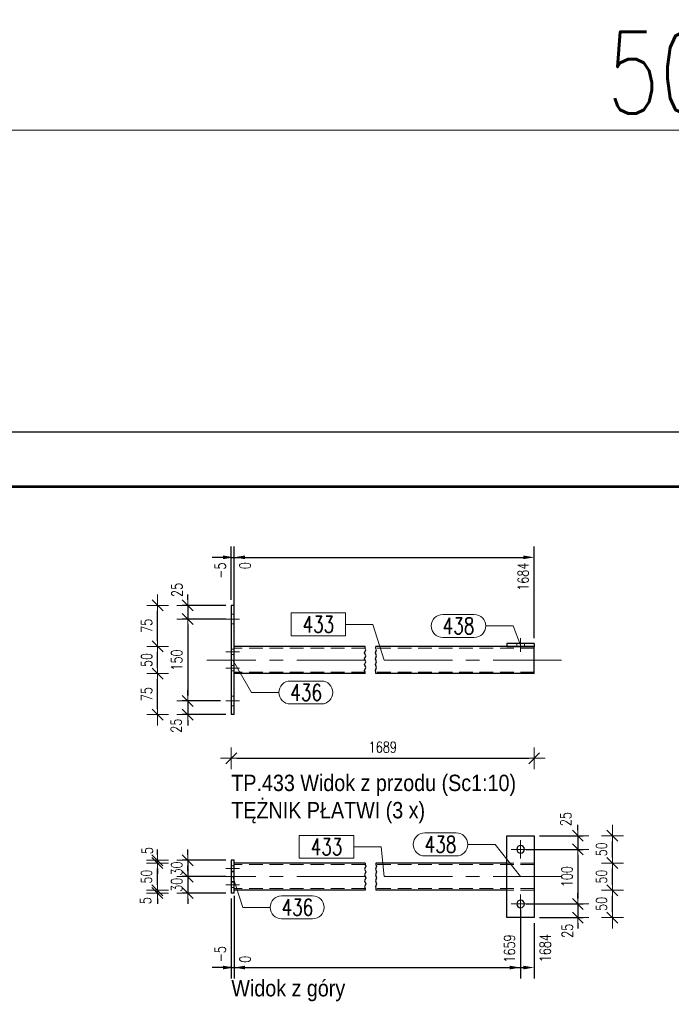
# Model space of a CAD drawing. Header units: millimetres. Extents: x -875 to -363, y 16471 to 16844.
# Tile 10 of 15: x -741 to -622, y 16663 to 16844. Entities that reach past the tile are written whole.
import ezdxf

# ---------------------------------------------------------------- set-up
doc = ezdxf.new("R2010")
doc.units = ezdxf.units.MM
doc.header["$LTSCALE"] = 10
doc.linetypes.add('HIDDEN', pattern=[0.375, 0.25, -0.125])
doc.linetypes.add('MITTE', pattern=[2, 1.25, -0.25, 0.25, -0.25])
doc.layers.get('Defpoints').update_dxf_attribs({"color": 1})
doc.layers.add('_FORMATKA', color=8, linetype='Continuous', plot=False)
for name, color, linetype, lineweight in [('_RAMKA', 7, 'Continuous', 35), ('PS_DIM', 4, 'Continuous', 13), ('PS_Hidden', 2, 'HIDDEN', 9), ('PS_Mid', 5, 'MITTE', 15), ('PS_Pos', 1, 'Continuous', 15), ('PS_Shape', 161, 'Continuous', 30), ('PS_SOLID', 7, 'Continuous', 30), ('PS_TEXT', 3, 'Continuous', 18)]:
    doc.layers.add(name, color=color, linetype=linetype, lineweight=lineweight)
doc.styles.add('gil', font='txt', dxfattribs={"width": 0.9})
doc.styles.add('simplex', font='simplex.shx', dxfattribs={"width": 0.75})
doc.dimstyles.new('1_10_GŁ_DS1-LS10', dxfattribs={"dimtxt": 2, "dimasz": 2, "dimexe": 2, "dimexo": 1, "dimgap": 1, "dimtad": 1, "dimjust": 4, "dimdec": 0, "dimlfac": 10, "dimtxsty": 'simplex', "dimblk1": 'NONE', "dimsah": 1, "dimcen": 2, "dimclrd": 256, "dimclre": 256, "dimclrt": 3, "dimadec": 1, "dimazin": 0, "dimtfac": 1, "dimtdec": 0, "dimtmove": 2, "dimatfit": 3, "dimfxl": 1, "dimarcsym": 0})
doc.dimstyles.new('1_10_PRZ', dxfattribs={"dimtxt": 2, "dimasz": 1, "dimexe": 2, "dimexo": 5, "dimgap": 1, "dimtad": 1, "dimdec": 0, "dimlfac": 10, "dimtxsty": 'simplex', "dimblk": 'dimznak', "dimcen": 2, "dimse1": 1, "dimse2": 1, "dimclrt": 3, "dimadec": 1, "dimazin": 0, "dimtfac": 1, "dimtdec": 0, "dimtix": 1, "dimtmove": 2, "dimatfit": 3, "dimldrblk": 'dim-grot', "dimfxl": 1, "dimarcsym": 0})
doc.dimstyles.new('1_10_PRZ_DS1-LS10', dxfattribs={"dimtxt": 2, "dimasz": 1, "dimexe": 2, "dimexo": 5, "dimgap": 1, "dimtad": 1, "dimdec": 0, "dimlfac": 10, "dimtxsty": 'simplex', "dimblk": 'dimznak', "dimcen": 2, "dimse1": 1, "dimse2": 1, "dimclrt": 3, "dimadec": 1, "dimazin": 0, "dimtfac": 1, "dimtdec": 0, "dimtix": 1, "dimtmove": 2, "dimatfit": 3, "dimldrblk": 'dim-grot', "dimfxl": 1, "dimarcsym": 0})
doc.dimstyles.new('1_10_SC', dxfattribs={"dimtxt": 2, "dimasz": 1, "dimexe": 1, "dimexo": 1, "dimgap": 1, "dimtad": 1, "dimdec": 0, "dimlfac": 10, "dimtxsty": 'simplex', "dimblk": 'dimznak', "dimcen": 2, "dimclrd": 256, "dimclre": 256, "dimclrt": 3, "dimadec": 1, "dimazin": 0, "dimtfac": 1, "dimtdec": 0, "dimtix": 1, "dimtmove": 2, "dimatfit": 3, "dimldrblk": 'dim-grot', "dimfxl": 1, "dimarcsym": 0})

# ---------------------------------------------------------------- blocks, each defined once
blk = doc.blocks.new('*D89')
at = {"layer": 'Defpoints', "color": 0, "transparency": 16777216}
for p in [(-702.01, 16745.33), (-702.51, 16736.52), (-702.01, 16724.02)]:
    blk.add_point(p, dxfattribs=at)
at = {"layer": 'PS_DIM', "lineweight": -2, "transparency": 16777216}
for p, q in [((-702.51, 16737.52), (-702.51, 16747.33)), ((-702.01, 16725.02), (-702.01, 16747.33)), ((-702.51, 16745.33), (-704.51, 16745.33)), ((-702.51, 16745.33), (-702.01, 16745.33)), ((-700.01, 16745.33), (-698.01, 16745.33))]:
    blk.add_line(p, q, dxfattribs=at)
at = {"layer": 'PS_DIM', "transparency": 16777216}
blk.add_solid([(-700.01, 16745.67), (-700.01, 16745), (-702.01, 16745.33)], dxfattribs=at)
at = {"layer": 'PS_DIM', "color": 3, "transparency": 16777216, "insert": (-704.53, 16742.89), "char_height": 2, "attachment_point": 5, "rotation": 90, "style": 'simplex'}
blk.add_mtext('-5', dxfattribs=at)
blk = doc.blocks.new('_None')
blk = doc.blocks.new('*D90')
at = {"layer": 'Defpoints', "color": 0, "transparency": 16777216}
for p in [(-702.01, 16745.33), (-702.01, 16736.52), (-702.01, 16724.02)]:
    blk.add_point(p, dxfattribs=at)
at = {"layer": 'PS_DIM', "lineweight": -2, "transparency": 16777216}
for p, q in [((-702.01, 16737.52), (-702.01, 16747.33)), ((-702.01, 16725.02), (-702.01, 16747.33)), ((-704.01, 16745.33), (-706.01, 16745.33)), ((-702.01, 16745.33), (-700.01, 16745.33))]:
    blk.add_line(p, q, dxfattribs=at)
at = {"layer": 'PS_DIM', "transparency": 16777216}
blk.add_solid([(-704.01, 16745.67), (-704.01, 16745), (-702.01, 16745.33)], dxfattribs=at)
at = {"layer": 'PS_DIM', "color": 3, "transparency": 16777216, "insert": (-699.99, 16743.81), "char_height": 2, "attachment_point": 5, "rotation": 90, "style": 'simplex'}
blk.add_mtext('0', dxfattribs=at)
blk = doc.blocks.new('*D91')
at = {"layer": 'Defpoints', "color": 0, "transparency": 16777216}
for p in [(-647.01, 16745.33), (-647.01, 16729.52), (-702.01, 16724.02)]:
    blk.add_point(p, dxfattribs=at)
at = {"layer": 'PS_DIM', "lineweight": -2, "transparency": 16777216}
for p, q in [((-702.01, 16725.02), (-702.01, 16747.33)), ((-647.01, 16730.52), (-647.01, 16747.33)), ((-702.01, 16745.33), (-649.01, 16745.33))]:
    blk.add_line(p, q, dxfattribs=at)
at = {"layer": 'PS_DIM', "transparency": 16777216}
blk.add_solid([(-649.01, 16745.67), (-649.01, 16745), (-647.01, 16745.33)], dxfattribs=at)
at = {"layer": 'PS_DIM', "color": 3, "transparency": 16777216, "insert": (-649.03, 16741.78), "char_height": 2, "attachment_point": 5, "rotation": 90, "style": 'simplex'}
blk.add_mtext('1684', dxfattribs=at)
blk = doc.blocks.new('dimznak')
at = {"color": 0}
for points in [[(0, 2), (0, -2)], [(-2, 0), (2, 0)]]:
    blk.add_lwpolyline(points, dxfattribs=at)
at = {"color": 2}
blk.add_lwpolyline([(1, 1), (-1, -1)], dxfattribs=at)
blk = doc.blocks.new('*D92')
at = {"layer": 'Defpoints', "color": 0, "transparency": 16777216}
for p in [(-702.51, 16736.52), (-710.51, 16734.02), (-702.51, 16734.02)]:
    blk.add_point(p, dxfattribs=at)
at = {"layer": 'PS_DIM', "lineweight": -2, "transparency": 16777216}
for p, q in [((-710.51, 16737.52), (-710.51, 16738.52)), ((-703.51, 16736.52), (-711.51, 16736.52)), ((-710.51, 16736.52), (-710.51, 16734.02)), ((-703.51, 16734.02), (-711.51, 16734.02)), ((-710.51, 16733.02), (-710.51, 16732.02))]:
    blk.add_line(p, q, dxfattribs=at)
for p, rotation in [((-710.51, 16736.52), 270), ((-710.51, 16734.02), 90)]:
    blk.add_blockref('dimznak', p, dxfattribs=dict(at, rotation=rotation))
at = {"layer": 'PS_DIM', "color": 3, "transparency": 16777216, "insert": (-712.47, 16739.36), "char_height": 2, "attachment_point": 5, "rotation": 90, "style": 'simplex'}
blk.add_mtext('25', dxfattribs=at)
blk = doc.blocks.new('dim-grot')
blk.add_hatch(color=256).paths.add_polyline_path([(0, 0), (-2, 0.5), (-2, -0.5)])
blk.add_lwpolyline([(0, 0), (-2, 0.5), (-2, -0.5), (0, 0)])
blk = doc.blocks.new('*D93')
at = {"layer": 'Defpoints', "color": 0, "transparency": 16777216}
for p in [(-702.51, 16734.02), (-710.51, 16719.02), (-703.51, 16719.02)]:
    blk.add_point(p, dxfattribs=at)
at = {"layer": 'PS_DIM', "lineweight": -2, "transparency": 16777216}
for p, q in [((-703.51, 16734.02), (-711.51, 16734.02)), ((-710.51, 16733.02), (-710.51, 16720.02)), ((-704.51, 16719.02), (-711.51, 16719.02))]:
    blk.add_line(p, q, dxfattribs=at)
for p, rotation in [((-710.51, 16734.02), 90), ((-710.51, 16719.02), 270)]:
    blk.add_blockref('dimznak', p, dxfattribs=dict(at, rotation=rotation))
at = {"layer": 'PS_DIM', "color": 3, "transparency": 16777216, "insert": (-712.51, 16726.52), "char_height": 2, "attachment_point": 5, "rotation": 90, "style": 'simplex'}
blk.add_mtext('150', dxfattribs=at)
blk = doc.blocks.new('*D94')
at = {"layer": 'Defpoints', "color": 0, "transparency": 16777216}
for p in [(-703.51, 16719.02), (-710.51, 16716.52), (-702.51, 16716.52)]:
    blk.add_point(p, dxfattribs=at)
at = {"layer": 'PS_DIM', "lineweight": -2, "transparency": 16777216}
for p, q in [((-710.51, 16720.02), (-710.51, 16721.02)), ((-704.51, 16719.02), (-711.51, 16719.02)), ((-710.51, 16719.02), (-710.51, 16716.52)), ((-703.51, 16716.52), (-711.51, 16716.52)), ((-710.51, 16715.52), (-710.51, 16714.52))]:
    blk.add_line(p, q, dxfattribs=at)
for p, rotation in [((-710.51, 16719.02), 270), ((-710.51, 16716.52), 90)]:
    blk.add_blockref('dimznak', p, dxfattribs=dict(at, rotation=rotation))
at = {"layer": 'PS_DIM', "color": 3, "transparency": 16777216, "insert": (-712.61, 16714.48), "char_height": 2, "attachment_point": 5, "rotation": 90, "style": 'simplex'}
blk.add_mtext('25', dxfattribs=at)
blk = doc.blocks.new('*D95')
at = {"layer": 'Defpoints', "color": 0, "transparency": 16777216}
for p in [(-716.02, 16724.02), (-702.01, 16724.02), (-702.01, 16716.52)]:
    blk.add_point(p, dxfattribs=at)
at = {"layer": 'PS_DIM', "color": 0, "lineweight": -2, "transparency": 16777216}
blk.add_line((-716.02, 16717.52), (-716.02, 16723.02), dxfattribs=at)
for p, rotation in [((-716.02, 16724.02), 90), ((-716.02, 16716.52), 270)]:
    blk.add_blockref('dimznak', p, dxfattribs=dict(at, rotation=rotation))
at = {"layer": 'PS_DIM', "color": 3, "transparency": 16777216, "insert": (-718.02, 16720.27), "char_height": 2, "attachment_point": 5, "rotation": 90, "style": 'simplex'}
blk.add_mtext('75', dxfattribs=at)
blk = doc.blocks.new('*D96')
at = {"layer": 'Defpoints', "color": 0, "transparency": 16777216}
for p in [(-716.02, 16729.02), (-702.01, 16729.02), (-702.01, 16724.02)]:
    blk.add_point(p, dxfattribs=at)
at = {"layer": 'PS_DIM', "color": 0, "lineweight": -2, "transparency": 16777216}
blk.add_line((-716.02, 16725.02), (-716.02, 16728.02), dxfattribs=at)
for p, rotation in [((-716.02, 16729.02), 90), ((-716.02, 16724.02), 270)]:
    blk.add_blockref('dimznak', p, dxfattribs=dict(at, rotation=rotation))
at = {"layer": 'PS_DIM', "color": 3, "transparency": 16777216, "insert": (-718.02, 16726.52), "char_height": 2, "attachment_point": 5, "rotation": 90, "style": 'simplex'}
blk.add_mtext('50', dxfattribs=at)
blk = doc.blocks.new('*D97')
at = {"layer": 'Defpoints', "color": 0, "transparency": 16777216}
for p in [(-716.02, 16736.52), (-702.01, 16736.52), (-702.01, 16729.02)]:
    blk.add_point(p, dxfattribs=at)
at = {"layer": 'PS_DIM', "color": 0, "lineweight": -2, "transparency": 16777216}
blk.add_line((-716.02, 16730.02), (-716.02, 16735.52), dxfattribs=at)
for p, rotation in [((-716.02, 16736.52), 90), ((-716.02, 16729.02), 270)]:
    blk.add_blockref('dimznak', p, dxfattribs=dict(at, rotation=rotation))
at = {"layer": 'PS_DIM', "color": 3, "transparency": 16777216, "insert": (-718.02, 16732.77), "char_height": 2, "attachment_point": 5, "rotation": 90, "style": 'simplex'}
blk.add_mtext('75', dxfattribs=at)
blk = doc.blocks.new('*D98')
at = {"layer": 'Defpoints', "color": 0, "transparency": 16777216}
for p in [(-702.51, 16683.83), (-702.01, 16684.33), (-702.01, 16670.18)]:
    blk.add_point(p, dxfattribs=at)
at = {"layer": 'PS_DIM', "lineweight": -2, "transparency": 16777216}
for p, q in [((-702.51, 16682.83), (-702.51, 16668.18)), ((-702.01, 16683.33), (-702.01, 16668.18)), ((-702.51, 16670.18), (-704.51, 16670.18)), ((-702.51, 16670.18), (-702.01, 16670.18)), ((-700.01, 16670.18), (-698.01, 16670.18))]:
    blk.add_line(p, q, dxfattribs=at)
at = {"layer": 'PS_DIM', "transparency": 16777216}
blk.add_solid([(-700.01, 16670.51), (-700.01, 16669.84), (-702.01, 16670.18)], dxfattribs=at)
at = {"layer": 'PS_DIM', "color": 3, "transparency": 16777216, "insert": (-704.53, 16672.63), "char_height": 2, "attachment_point": 5, "rotation": 90, "style": 'simplex'}
blk.add_mtext('-5', dxfattribs=at)
blk = doc.blocks.new('*D99')
at = {"layer": 'Defpoints', "color": 0, "transparency": 16777216}
for p in [(-702.01, 16684.33), (-702.01, 16683.83), (-702.01, 16670.18)]:
    blk.add_point(p, dxfattribs=at)
at = {"layer": 'PS_DIM', "lineweight": -2, "transparency": 16777216}
for p, q in [((-702.01, 16683.33), (-702.01, 16668.18)), ((-702.01, 16682.83), (-702.01, 16668.18)), ((-704.01, 16670.18), (-706.01, 16670.18)), ((-702.01, 16670.18), (-700.01, 16670.18))]:
    blk.add_line(p, q, dxfattribs=at)
at = {"layer": 'PS_DIM', "transparency": 16777216}
blk.add_solid([(-704.01, 16670.51), (-704.01, 16669.84), (-702.01, 16670.18)], dxfattribs=at)
at = {"layer": 'PS_DIM', "color": 3, "transparency": 16777216, "insert": (-699.99, 16671.7), "char_height": 2, "attachment_point": 5, "rotation": 90, "style": 'simplex'}
blk.add_mtext('0', dxfattribs=at)
blk = doc.blocks.new('*D100')
at = {"layer": 'Defpoints', "color": 0, "transparency": 16777216}
for p in [(-702.01, 16684.33), (-649.51, 16681.83), (-649.51, 16670.18)]:
    blk.add_point(p, dxfattribs=at)
at = {"layer": 'PS_DIM', "lineweight": -2, "transparency": 16777216}
for p, q in [((-702.01, 16683.33), (-702.01, 16668.18)), ((-649.51, 16680.83), (-649.51, 16668.18)), ((-702.01, 16670.18), (-651.51, 16670.18))]:
    blk.add_line(p, q, dxfattribs=at)
at = {"layer": 'PS_DIM', "transparency": 16777216}
blk.add_solid([(-651.51, 16670.51), (-651.51, 16669.84), (-649.51, 16670.18)], dxfattribs=at)
at = {"layer": 'PS_DIM', "color": 3, "transparency": 16777216, "insert": (-651.53, 16673.66), "char_height": 2, "attachment_point": 5, "rotation": 90, "style": 'simplex'}
blk.add_mtext('1659', dxfattribs=at)
blk = doc.blocks.new('*D101')
at = {"layer": 'Defpoints', "color": 0, "transparency": 16777216}
for p in [(-702.01, 16684.33), (-647.01, 16679.33), (-647.01, 16670.18)]:
    blk.add_point(p, dxfattribs=at)
at = {"layer": 'PS_DIM', "lineweight": -2, "transparency": 16777216}
for p, q in [((-702.01, 16683.33), (-702.01, 16668.18)), ((-647.01, 16678.33), (-647.01, 16668.18)), ((-702.01, 16670.18), (-649.01, 16670.18))]:
    blk.add_line(p, q, dxfattribs=at)
at = {"layer": 'PS_DIM', "transparency": 16777216}
blk.add_solid([(-649.01, 16670.51), (-649.01, 16669.84), (-647.01, 16670.18)], dxfattribs=at)
at = {"layer": 'PS_DIM', "color": 3, "transparency": 16777216, "insert": (-644.99, 16673.73), "char_height": 2, "attachment_point": 5, "rotation": 90, "style": 'simplex'}
blk.add_mtext('1684', dxfattribs=at)
blk = doc.blocks.new('*D102')
at = {"layer": 'Defpoints', "color": 0, "transparency": 16777216}
for p in [(-702.51, 16689.83), (-710.51, 16686.83), (-702.51, 16686.83, -2.5)]:
    blk.add_point(p, dxfattribs=at)
at = {"layer": 'PS_DIM', "lineweight": -2, "transparency": 16777216}
for p, q in [((-710.51, 16690.83), (-710.51, 16691.83)), ((-703.51, 16689.83), (-711.51, 16689.83)), ((-710.51, 16689.83), (-710.51, 16686.83)), ((-703.51, 16686.83), (-711.51, 16686.83)), ((-710.51, 16685.83), (-710.51, 16684.83))]:
    blk.add_line(p, q, dxfattribs=at)
for p, rotation in [((-710.51, 16689.83), 270), ((-710.51, 16686.83), 90)]:
    blk.add_blockref('dimznak', p, dxfattribs=dict(at, rotation=rotation))
at = {"layer": 'PS_DIM', "color": 3, "transparency": 16777216, "insert": (-712.51, 16688.33), "char_height": 2, "attachment_point": 5, "rotation": 90, "style": 'simplex'}
blk.add_mtext('30', dxfattribs=at)
blk = doc.blocks.new('*D103')
at = {"layer": 'Defpoints', "color": 0, "transparency": 16777216}
for p in [(-702.51, 16686.83, -2.5), (-710.51, 16683.83), (-702.51, 16683.83)]:
    blk.add_point(p, dxfattribs=at)
at = {"layer": 'PS_DIM', "lineweight": -2, "transparency": 16777216}
for p, q in [((-710.51, 16687.83), (-710.51, 16688.83)), ((-703.51, 16686.83), (-711.51, 16686.83)), ((-710.51, 16686.83), (-710.51, 16683.83)), ((-703.51, 16683.83), (-711.51, 16683.83)), ((-710.51, 16682.83), (-710.51, 16681.83))]:
    blk.add_line(p, q, dxfattribs=at)
for p, rotation in [((-710.51, 16686.83), 270), ((-710.51, 16683.83), 90)]:
    blk.add_blockref('dimznak', p, dxfattribs=dict(at, rotation=rotation))
at = {"layer": 'PS_DIM', "color": 3, "transparency": 16777216, "insert": (-712.51, 16685.33), "char_height": 2, "attachment_point": 5, "rotation": 90, "style": 'simplex'}
blk.add_mtext('30', dxfattribs=at)
blk = doc.blocks.new('*D104')
at = {"layer": 'Defpoints', "color": 0, "transparency": 16777216}
for p in [(-716.05, 16684.33), (-702.01, 16684.33), (-702.01, 16683.83)]:
    blk.add_point(p, dxfattribs=at)
at = {"layer": 'PS_DIM', "color": 0, "lineweight": -2, "transparency": 16777216}
for p, q in [((-716.05, 16685.33), (-716.05, 16686.33)), ((-716.05, 16683.83), (-716.05, 16684.33)), ((-716.05, 16682.83), (-716.05, 16681.83))]:
    blk.add_line(p, q, dxfattribs=at)
for p, rotation in [((-716.05, 16684.33), 270), ((-716.05, 16683.83), 90)]:
    blk.add_blockref('dimznak', p, dxfattribs=dict(at, rotation=rotation))
at = {"layer": 'PS_DIM', "color": 3, "transparency": 16777216, "insert": (-718.22, 16682.42), "char_height": 2, "attachment_point": 5, "rotation": 90, "style": 'simplex'}
blk.add_mtext('5', dxfattribs=at)
blk = doc.blocks.new('*D105')
at = {"layer": 'Defpoints', "color": 0, "transparency": 16777216}
for p in [(-716.05, 16689.33), (-702.01, 16689.33), (-702.01, 16684.33)]:
    blk.add_point(p, dxfattribs=at)
at = {"layer": 'PS_DIM', "color": 0, "lineweight": -2, "transparency": 16777216}
blk.add_line((-716.05, 16685.33), (-716.05, 16688.33), dxfattribs=at)
for p, rotation in [((-716.05, 16689.33), 90), ((-716.05, 16684.33), 270)]:
    blk.add_blockref('dimznak', p, dxfattribs=dict(at, rotation=rotation))
at = {"layer": 'PS_DIM', "color": 3, "transparency": 16777216, "insert": (-718.05, 16686.83), "char_height": 2, "attachment_point": 5, "rotation": 90, "style": 'simplex'}
blk.add_mtext('50', dxfattribs=at)
blk = doc.blocks.new('*D106')
at = {"layer": 'Defpoints', "color": 0, "transparency": 16777216}
for p in [(-716.05, 16689.83), (-702.51, 16689.83), (-702.01, 16689.33)]:
    blk.add_point(p, dxfattribs=at)
at = {"layer": 'PS_DIM', "color": 0, "lineweight": -2, "transparency": 16777216}
for p, q in [((-716.05, 16690.83), (-716.05, 16691.83)), ((-716.05, 16689.33), (-716.05, 16689.83)), ((-716.05, 16688.33), (-716.05, 16687.33))]:
    blk.add_line(p, q, dxfattribs=at)
for p, rotation in [((-716.05, 16689.83), 270), ((-716.05, 16689.33), 90)]:
    blk.add_blockref('dimznak', p, dxfattribs=dict(at, rotation=rotation))
at = {"layer": 'PS_DIM', "color": 3, "transparency": 16777216, "insert": (-717.92, 16691.58), "char_height": 2, "attachment_point": 5, "rotation": 90, "style": 'simplex'}
blk.add_mtext('5', dxfattribs=at)
blk = doc.blocks.new('*D107')
at = {"layer": 'Defpoints', "color": 0, "transparency": 16777216}
for p in [(-647.01, 16694.33), (-649.51, 16691.83), (-639.01, 16691.83)]:
    blk.add_point(p, dxfattribs=at)
at = {"layer": 'PS_DIM', "lineweight": -2, "transparency": 16777216}
for p, q in [((-639.01, 16695.33), (-639.01, 16696.33)), ((-646.01, 16694.33), (-638.01, 16694.33)), ((-639.01, 16694.33), (-639.01, 16691.83)), ((-648.51, 16691.83), (-638.01, 16691.83)), ((-639.01, 16690.83), (-639.01, 16689.83))]:
    blk.add_line(p, q, dxfattribs=at)
for p, rotation in [((-639.01, 16694.33), 270), ((-639.01, 16691.83), 90)]:
    blk.add_blockref('dimznak', p, dxfattribs=dict(at, rotation=rotation))
at = {"layer": 'PS_DIM', "color": 3, "transparency": 16777216, "insert": (-641.22, 16697.36), "char_height": 2, "attachment_point": 5, "rotation": 90, "style": 'simplex'}
blk.add_mtext('25', dxfattribs=at)
blk = doc.blocks.new('*D108')
at = {"layer": 'Defpoints', "color": 0, "transparency": 16777216}
for p in [(-649.51, 16691.83), (-649.51, 16681.83), (-639.01, 16681.83)]:
    blk.add_point(p, dxfattribs=at)
at = {"layer": 'PS_DIM', "lineweight": -2, "transparency": 16777216}
for p, q in [((-648.51, 16691.83), (-638.01, 16691.83)), ((-639.01, 16690.83), (-639.01, 16682.83)), ((-648.51, 16681.83), (-638.01, 16681.83))]:
    blk.add_line(p, q, dxfattribs=at)
for p, rotation in [((-639.01, 16691.83), 90), ((-639.01, 16681.83), 270)]:
    blk.add_blockref('dimznak', p, dxfattribs=dict(at, rotation=rotation))
at = {"layer": 'PS_DIM', "color": 3, "transparency": 16777216, "insert": (-641.01, 16686.83), "char_height": 2, "attachment_point": 5, "rotation": 90, "style": 'simplex'}
blk.add_mtext('100', dxfattribs=at)
blk = doc.blocks.new('*D109')
at = {"layer": 'Defpoints', "color": 0, "transparency": 16777216}
for p in [(-649.51, 16681.83), (-647.01, 16679.33), (-639.01, 16679.33)]:
    blk.add_point(p, dxfattribs=at)
at = {"layer": 'PS_DIM', "lineweight": -2, "transparency": 16777216}
for p, q in [((-639.01, 16682.83), (-639.01, 16683.83)), ((-648.51, 16681.83), (-638.01, 16681.83)), ((-639.01, 16681.83), (-639.01, 16679.33)), ((-646.01, 16679.33), (-638.01, 16679.33)), ((-639.01, 16678.33), (-639.01, 16677.33))]:
    blk.add_line(p, q, dxfattribs=at)
for p, rotation in [((-639.01, 16681.83), 270), ((-639.01, 16679.33), 90)]:
    blk.add_blockref('dimznak', p, dxfattribs=dict(at, rotation=rotation))
at = {"layer": 'PS_DIM', "color": 3, "transparency": 16777216, "insert": (-640.93, 16676.91), "char_height": 2, "attachment_point": 5, "rotation": 90, "style": 'simplex'}
blk.add_mtext('25', dxfattribs=at)
blk = doc.blocks.new('*D110')
at = {"layer": 'Defpoints', "color": 0, "transparency": 16777216}
for p in [(-652.01, 16684.33), (-632.67, 16684.33), (-652.01, 16679.33)]:
    blk.add_point(p, dxfattribs=at)
at = {"layer": 'PS_DIM', "color": 0, "lineweight": -2, "transparency": 16777216}
blk.add_line((-632.67, 16680.33), (-632.67, 16683.33), dxfattribs=at)
for p, rotation in [((-632.67, 16684.33), 90), ((-632.67, 16679.33), 270)]:
    blk.add_blockref('dimznak', p, dxfattribs=dict(at, rotation=rotation))
at = {"layer": 'PS_DIM', "color": 3, "transparency": 16777216, "insert": (-634.67, 16681.83), "char_height": 2, "attachment_point": 5, "rotation": 90, "style": 'simplex'}
blk.add_mtext('50', dxfattribs=at)
blk = doc.blocks.new('*D111')
at = {"layer": 'Defpoints', "color": 0, "transparency": 16777216}
for p in [(-652.01, 16689.33), (-632.67, 16689.33), (-652.01, 16684.33)]:
    blk.add_point(p, dxfattribs=at)
at = {"layer": 'PS_DIM', "color": 0, "lineweight": -2, "transparency": 16777216}
blk.add_line((-632.67, 16685.33), (-632.67, 16688.33), dxfattribs=at)
for p, rotation in [((-632.67, 16689.33), 90), ((-632.67, 16684.33), 270)]:
    blk.add_blockref('dimznak', p, dxfattribs=dict(at, rotation=rotation))
at = {"layer": 'PS_DIM', "color": 3, "transparency": 16777216, "insert": (-634.67, 16686.83), "char_height": 2, "attachment_point": 5, "rotation": 90, "style": 'simplex'}
blk.add_mtext('50', dxfattribs=at)
blk = doc.blocks.new('*D112')
at = {"layer": 'Defpoints', "color": 0, "transparency": 16777216}
for p in [(-647.01, 16694.33), (-632.67, 16694.33), (-652.01, 16689.33)]:
    blk.add_point(p, dxfattribs=at)
at = {"layer": 'PS_DIM', "color": 0, "lineweight": -2, "transparency": 16777216}
blk.add_line((-632.67, 16690.33), (-632.67, 16693.33), dxfattribs=at)
for p, rotation in [((-632.67, 16694.33), 90), ((-632.67, 16689.33), 270)]:
    blk.add_blockref('dimznak', p, dxfattribs=dict(at, rotation=rotation))
at = {"layer": 'PS_DIM', "color": 3, "transparency": 16777216, "insert": (-634.67, 16691.83), "char_height": 2, "attachment_point": 5, "rotation": 90, "style": 'simplex'}
blk.add_mtext('50', dxfattribs=at)
blk = doc.blocks.new('*D178')
at = {"layer": 'Defpoints', "color": 0, "transparency": 16777216}
for p in [(-647.01, 16724.02), (-702.51, 16716.52), (-647.01, 16708.52)]:
    blk.add_point(p, dxfattribs=at)
at = {"layer": 'PS_DIM', "color": 0, "lineweight": -2, "transparency": 16777216}
blk.add_line((-701.51, 16708.52), (-648.01, 16708.52), dxfattribs=at)
at = {"layer": 'PS_DIM', "color": 0, "lineweight": -2, "transparency": 16777216, "rotation": 180}
blk.add_blockref('dimznak', (-702.51, 16708.52), dxfattribs=at)
at = {"layer": 'PS_DIM', "color": 0, "lineweight": -2, "transparency": 16777216}
blk.add_blockref('dimznak', (-647.01, 16708.52), dxfattribs=at)
at = {"layer": 'PS_DIM', "color": 3, "transparency": 16777216, "insert": (-674.76, 16710.56), "char_height": 2, "attachment_point": 5, "style": 'simplex'}
blk.add_mtext('1689', dxfattribs=at)
blk = doc.blocks.new('*D183')
at = {"color": 252, "lineweight": -2, "transparency": 16777216}
blk.add_line((-497, 352.33), (-3, 352.33), dxfattribs=at)
at = {"layer": 'Defpoints', "color": 0, "transparency": 16777216}
for p in [(0, 352.33), (-500, 297), (0, 297)]:
    blk.add_point(p, dxfattribs=at)
at = {"color": 252, "lineweight": -2, "transparency": 16777216, "xscale": 3, "yscale": 3, "zscale": 3, "rotation": 180}
blk.add_blockref('dimznak', (-500, 352.33), dxfattribs=at)
at = {"color": 252, "lineweight": -2, "transparency": 16777216, "xscale": 3, "yscale": 3, "zscale": 3}
blk.add_blockref('dimznak', (0, 352.33), dxfattribs=at)
at = {"color": 252, "transparency": 16777216, "insert": (-250, 362.83), "char_height": 15, "attachment_point": 5, "style": 'simplex'}
blk.add_mtext('500', dxfattribs=at)
blk = doc.blocks.new('*X235')
at = {"color": 1}
for p, q in [((-678.12, 16727.84), (-677.89, 16728.38)), ((-678.01, 16728.65), (-678.01, 16729.02)), ((-677.89, 16728.38), (-678.01, 16728.65)), ((-676.12, 16727.84), (-675.89, 16728.38)), ((-676.01, 16728.65), (-676.01, 16729.02)), ((-675.89, 16728.38), (-676.01, 16728.65)), ((-677.89, 16727.3), (-678.12, 16727.84)), ((-678.12, 16726.76), (-677.89, 16727.3)), ((-677.89, 16726.21), (-678.12, 16726.76)), ((-678.12, 16725.67), (-677.89, 16726.21)), ((-675.89, 16727.3), (-676.12, 16727.84)), ((-676.12, 16726.76), (-675.89, 16727.3)), ((-675.89, 16726.21), (-676.12, 16726.76)), ((-676.12, 16725.67), (-675.89, 16726.21)), ((-677.89, 16725.13), (-678.12, 16725.67)), ((-678.12, 16724.59), (-677.89, 16725.13)), ((-678.01, 16724.32), (-678.12, 16724.59)), ((-675.89, 16725.13), (-676.12, 16725.67)), ((-676.12, 16724.59), (-675.89, 16725.13)), ((-676.01, 16724.32), (-676.12, 16724.59)), ((-678.01, 16724.02), (-678.01, 16724.32)), ((-676.01, 16724.02), (-676.01, 16724.32))]:
    blk.add_line(p, q, dxfattribs=at)
at = {"layer": 'PS_Hidden', "color": 2, "linetype": 'HIDDEN'}
for p, q in [((-702.51, 16734.92), (-702.01, 16734.92)), ((-702.51, 16733.12), (-702.01, 16733.12)), ((-702.01, 16728.52), (-702.51, 16728.52)), ((-678.01, 16728.72), (-702.01, 16728.72)), ((-647.01, 16728.72), (-676.01, 16728.72)), ((-650.21, 16729.02), (-650.21, 16729.52)), ((-648.81, 16729.02), (-648.81, 16729.52)), ((-702.01, 16727.52), (-702.51, 16727.52)), ((-702.01, 16725.52), (-702.51, 16725.52)), ((-702.01, 16724.52), (-702.51, 16724.52)), ((-678.01, 16724.32), (-702.01, 16724.32)), ((-647.01, 16724.32), (-676.01, 16724.32)), ((-702.51, 16719.92), (-702.01, 16719.92)), ((-702.51, 16718.12), (-702.01, 16718.12))]:
    blk.add_line(p, q, dxfattribs=at)
at = {"layer": 'PS_Mid', "color": 5, "linetype": 'MITTE'}
for p, q in [((-701.01, 16734.02), (-703.51, 16734.02)), ((-649.51, 16730.52), (-649.51, 16728.02)), ((-649.51, 16730.52), (-649.51, 16728.02)), ((-703.51, 16728.02), (-701.01, 16728.02)), ((-678.01, 16726.52), (-707.01, 16726.52)), ((-642.01, 16726.52), (-676.01, 16726.52)), ((-703.51, 16725.02), (-701.01, 16725.02)), ((-701.01, 16719.02), (-703.51, 16719.02))]:
    blk.add_line(p, q, dxfattribs=at)
at = {"layer": 'PS_SOLID', "color": 7, "linetype": 'Continuous'}
for p, q in [((-702.51, 16736.52), (-702.51, 16716.52)), ((-702.01, 16736.52), (-702.51, 16736.52)), ((-702.01, 16716.52), (-702.01, 16736.52)), ((-678.01, 16729.02), (-702.01, 16729.02)), ((-647.01, 16729.02), (-676.01, 16729.02)), ((-647.01, 16729.52), (-652.01, 16729.52)), ((-652.01, 16729.52), (-652.01, 16729.02)), ((-652.01, 16729.02), (-647.01, 16729.02)), ((-647.01, 16729.52), (-647.01, 16729.02)), ((-647.01, 16724.02), (-647.01, 16729.02)), ((-678.01, 16724.02), (-702.01, 16724.02)), ((-647.01, 16724.02), (-676.01, 16724.02)), ((-702.01, 16716.52), (-702.51, 16716.52))]:
    blk.add_line(p, q, dxfattribs=at)
blk = doc.blocks.new('*X236')
at = {"color": 1}
for p, q in [((-681.56, 16735.15), (-691.54, 16735.15)), ((-691.54, 16735.15), (-691.54, 16730.95)), ((-681.56, 16730.95), (-681.56, 16735.15)), ((-681.56, 16733.05), (-676.56, 16733.05)), ((-674.51, 16726.52), (-676.56, 16733.05)), ((-691.54, 16730.95), (-681.56, 16730.95))]:
    blk.add_line(p, q, dxfattribs=at)
at = {"color": 30, "style": 'simplex', "width": 0.75}
blk.add_text('433', height=3, dxfattribs=at).set_placement((-689.44, 16731.55))
blk = doc.blocks.new('*X237')
at = {"color": 1}
for p, q in [((-702.26, 16726.52), (-698.79, 16720.57)), ((-691.69, 16722.67), (-686.01, 16722.67)), ((-698.79, 16720.57), (-693.79, 16720.57)), ((-691.69, 16718.47), (-686.01, 16718.47))]:
    blk.add_line(p, q, dxfattribs=at)
for centre, start, end in [((-691.69, 16720.57), 90, 270), ((-686.01, 16720.57), 270, 90)]:
    blk.add_arc(centre, 2.1, start, end, dxfattribs=at)
at = {"color": 30, "style": 'simplex', "width": 0.75}
blk.add_text('436', height=3, dxfattribs=at).set_placement((-691.69, 16719.07))
blk = doc.blocks.new('*X238')
at = {"color": 1}
for p, q in [((-663.77, 16734.87), (-657.99, 16734.87)), ((-655.89, 16732.77), (-650.89, 16732.77)), ((-649.51, 16729.27), (-650.89, 16732.77)), ((-663.77, 16730.67), (-657.99, 16730.67))]:
    blk.add_line(p, q, dxfattribs=at)
for centre, start, end in [((-663.77, 16732.77), 90, 270), ((-657.99, 16732.77), 270, 90)]:
    blk.add_arc(centre, 2.1, start, end, dxfattribs=at)
at = {"color": 30, "style": 'simplex', "width": 0.75}
blk.add_text('438', height=3, dxfattribs=at).set_placement((-663.77, 16731.27))
blk = doc.blocks.new('*X239')
at = {"color": 3, "style": 'gil', "width": 0.9}
for s, p in [('TP.433 Widok z przodu (Sc1:10)', (-702.51, 16702.51)), ('TĘŻNIK PŁATWI (3 x)', (-702.51, 16697.51))]:
    blk.add_text(s, height=3, dxfattribs=at).set_placement(p)
blk = doc.blocks.new('*X242')
at = {"color": 1}
for p, q in [((-677.89, 16688.77), (-678.12, 16688.23)), ((-678.01, 16689.33), (-678.01, 16689.04)), ((-678.01, 16689.04), (-677.89, 16688.77)), ((-675.89, 16688.77), (-676.12, 16688.23)), ((-676.01, 16689.33), (-676.01, 16689.04)), ((-676.01, 16689.04), (-675.89, 16688.77)), ((-678.12, 16688.23), (-677.89, 16687.69)), ((-677.89, 16687.69), (-678.12, 16687.14)), ((-678.12, 16687.14), (-677.89, 16686.6)), ((-677.89, 16686.6), (-678.12, 16686.06)), ((-676.12, 16688.23), (-675.89, 16687.69)), ((-675.89, 16687.69), (-676.12, 16687.14)), ((-676.12, 16687.14), (-675.89, 16686.6)), ((-675.89, 16686.6), (-676.12, 16686.06)), ((-678.12, 16686.06), (-677.89, 16685.52)), ((-677.89, 16685.52), (-678.12, 16684.98)), ((-678.12, 16684.98), (-678.01, 16684.71)), ((-678.01, 16684.71), (-678.01, 16684.33)), ((-676.12, 16686.06), (-675.89, 16685.52)), ((-675.89, 16685.52), (-676.12, 16684.98)), ((-676.12, 16684.98), (-676.01, 16684.71)), ((-676.01, 16684.71), (-676.01, 16684.33))]:
    blk.add_line(p, q, dxfattribs=at)
at = {"layer": 'PS_Hidden', "color": 2, "linetype": 'HIDDEN'}
for p, q in [((-702.01, 16688.83), (-702.51, 16688.83)), ((-678.01, 16689.03), (-702.01, 16689.03)), ((-647.01, 16689.03), (-676.01, 16689.03)), ((-647.01, 16689.33), (-652.01, 16689.33)), ((-647.01, 16684.33), (-647.01, 16689.33)), ((-702.01, 16687.83), (-702.51, 16687.83)), ((-702.51, 16687.73), (-702.01, 16687.73)), ((-702.51, 16685.93), (-702.01, 16685.93)), ((-702.01, 16685.83), (-702.51, 16685.83)), ((-702.01, 16684.83), (-702.51, 16684.83)), ((-678.01, 16684.63), (-702.01, 16684.63)), ((-647.01, 16684.63), (-676.01, 16684.63)), ((-647.01, 16684.33), (-652.01, 16684.33))]:
    blk.add_line(p, q, dxfattribs=at)
at = {"layer": 'PS_Mid', "color": 5, "linetype": 'MITTE'}
for p, q in [((-649.51, 16693.53), (-649.51, 16690.13)), ((-647.81, 16691.83), (-651.21, 16691.83)), ((-703.51, 16688.33), (-701.01, 16688.33)), ((-678.01, 16686.83), (-707.01, 16686.83)), ((-701.01, 16686.83), (-703.51, 16686.83)), ((-701.01, 16686.83), (-703.51, 16686.83)), ((-642.01, 16686.83), (-676.01, 16686.83)), ((-703.51, 16685.33), (-701.01, 16685.33)), ((-649.51, 16683.53), (-649.51, 16680.13)), ((-647.81, 16681.83), (-651.21, 16681.83))]:
    blk.add_line(p, q, dxfattribs=at)
at = {"layer": 'PS_SOLID', "color": 7, "linetype": 'Continuous'}
for p, q in [((-652.01, 16679.33), (-652.01, 16694.33)), ((-652.01, 16694.33), (-647.01, 16694.33)), ((-647.01, 16694.33), (-647.01, 16679.33)), ((-702.51, 16689.83), (-702.51, 16683.83)), ((-702.01, 16689.83), (-702.51, 16689.83)), ((-702.01, 16683.83), (-702.01, 16689.83)), ((-678.01, 16689.33), (-702.01, 16689.33)), ((-652.01, 16689.33), (-676.01, 16689.33)), ((-702.01, 16683.83), (-702.51, 16683.83)), ((-678.01, 16684.33), (-702.01, 16684.33)), ((-652.01, 16684.33), (-676.01, 16684.33)), ((-647.01, 16679.33), (-652.01, 16679.33))]:
    blk.add_line(p, q, dxfattribs=at)
at = {"layer": 'PS_SOLID', "color": 7, "extrusion": (0, 0, -1)}
for centre in [(649.51, 16691.83), (649.51, 16681.83)]:
    blk.add_circle(centre, 0.7, dxfattribs=at)
blk = doc.blocks.new('*X243')
at = {"color": 1}
for p, q in [((-680.06, 16694.39), (-690.05, 16694.39)), ((-690.05, 16694.39), (-690.05, 16690.19)), ((-680.06, 16690.19), (-680.06, 16694.39)), ((-680.06, 16692.29), (-675.06, 16692.29)), ((-674.51, 16686.83), (-675.06, 16692.29)), ((-690.05, 16690.19), (-680.06, 16690.19))]:
    blk.add_line(p, q, dxfattribs=at)
at = {"color": 30, "style": 'simplex', "width": 0.75}
blk.add_text('433', height=3, dxfattribs=at).set_placement((-687.95, 16690.79))
blk = doc.blocks.new('*X244')
at = {"color": 1}
for p, q in [((-702.26, 16686.83), (-700.39, 16681.2)), ((-693.29, 16683.3), (-687.61, 16683.3)), ((-700.39, 16681.2), (-695.39, 16681.2)), ((-693.29, 16679.1), (-687.61, 16679.1))]:
    blk.add_line(p, q, dxfattribs=at)
for centre, start, end in [((-693.29, 16681.2), 90, 270), ((-687.61, 16681.2), 270, 90)]:
    blk.add_arc(centre, 2.1, start, end, dxfattribs=at)
at = {"color": 30, "style": 'simplex', "width": 0.75}
blk.add_text('436', height=3, dxfattribs=at).set_placement((-693.29, 16679.7))
blk = doc.blocks.new('*X245')
at = {"color": 1}
for p, q in [((-667.07, 16694.83), (-661.29, 16694.83)), ((-659.19, 16692.73), (-654.19, 16692.73)), ((-649.51, 16686.83), (-654.19, 16692.73)), ((-667.07, 16690.63), (-661.29, 16690.63))]:
    blk.add_line(p, q, dxfattribs=at)
for centre, start, end in [((-667.07, 16692.73), 90, 270), ((-661.29, 16692.73), 270, 90)]:
    blk.add_arc(centre, 2.1, start, end, dxfattribs=at)
at = {"color": 30, "style": 'simplex', "width": 0.75}
blk.add_text('438', height=3, dxfattribs=at).set_placement((-667.07, 16691.23))
blk = doc.blocks.new('*X246')
at = {"color": 3, "style": 'gil', "width": 0.9}
blk.add_text('Widok z góry', height=3, dxfattribs=at).set_placement((-702.51, 16664.89))
blk = doc.blocks.new('*U181')
at = {"layer": '_FORMATKA', "lineweight": -3}
blk.add_lwpolyline([(-500, 0), (0, 0), (0, 297), (-500, 297)], close=True, dxfattribs=at)
at = {"layer": '_RAMKA', "lineweight": -3, "const_width": 0.5}
blk.add_lwpolyline([(-470, 10), (-10, 10), (-10, 287), (-470, 287)], close=True, dxfattribs=at)
dim = blk.add_linear_dim(base=(0, 352.33), p1=(-500, 297), p2=(0, 297), dimstyle='1_10_PRZ', override={"dimscale": 3, "dimtxt": 5, "dimlfac": 1, "dimclrd": 252, "dimclrt": 252})
dim.commit()
dim.dimension.update_dxf_attribs({"geometry": '*D183', "text_midpoint": (-250, 362.83)})

msp = doc.modelspace()

# ---------------------------------------------------------------- block references
at = {"layer": 'PS_DIM'}
msp.add_blockref('*U181', (-369.19, 16471.29), dxfattribs=at)
at = {"layer": 'PS_Pos'}
for name in ['*X236', '*X238', '*X237', '*X243', '*X245', '*X244']:
    msp.add_blockref(name, (0, 0), dxfattribs=at)
at = {"layer": 'PS_Shape', "color": 227}
for name in ['*X235', '*X242']:
    msp.add_blockref(name, (0, 0), dxfattribs=at)
at = {"layer": 'PS_TEXT'}
for name in ['*X239', '*X246']:
    msp.add_blockref(name, (0, 0), dxfattribs=at)

# ---------------------------------------------------------------- dimensions: what is measured, and where the dimension line sits
at = {"layer": 'PS_DIM'}
for base, p1, p2, text, picture, middle in [((-702.01, 16745.33), (-702.01, 16736.52), (-702.01, 16724.02), '0', '*D90', (-699.99, 16743.81)), ((-702.01, 16745.33), (-702.51, 16736.52), (-702.01, 16724.02), '-5', '*D89', (-704.53, 16742.89)), ((-647.01, 16745.33), (-702.01, 16724.02), (-647.01, 16729.52), '1684', '*D91', (-649.03, 16741.78)), ((-702.01, 16670.18), (-702.01, 16683.83), (-702.01, 16684.33), '0', '*D99', (-699.99, 16671.7)), ((-702.01, 16670.18), (-702.51, 16683.83), (-702.01, 16684.33), '-5', '*D98', (-704.53, 16672.63)), ((-649.51, 16670.18), (-702.01, 16684.33), (-649.51, 16681.83), '1659', '*D100', (-651.53, 16673.66)), ((-647.01, 16670.18), (-702.01, 16684.33), (-647.01, 16679.33), '1684', '*D101', (-644.99, 16673.73))]:
    dim = msp.add_linear_dim(base=base, p1=p1, p2=p2, text=text, dimstyle='1_10_GŁ_DS1-LS10', dxfattribs=at)
    dim.commit()
    dim.dimension.update_dxf_attribs({"geometry": picture, "text_midpoint": middle, "dimtype": 128, "text_rotation": 90})
for base, p1, p2, dimstyle, picture, middle in [((-710.51, 16734.02), (-702.51, 16736.52), (-702.51, 16734.02), '1_10_SC', '*D92', (-712.47, 16739.36)), ((-710.51, 16716.52), (-703.51, 16719.02), (-702.51, 16716.52), '1_10_SC', '*D94', (-712.61, 16714.48)), ((-639.01, 16691.83), (-647.01, 16694.33), (-649.51, 16691.83), '1_10_SC', '*D107', (-641.22, 16697.36)), ((-716.05, 16689.83), (-702.01, 16689.33), (-702.51, 16689.83), '1_10_PRZ', '*D106', (-717.92, 16691.58)), ((-716.05, 16684.33), (-702.01, 16683.83), (-702.01, 16684.33), '1_10_PRZ', '*D104', (-718.22, 16682.42)), ((-639.01, 16679.33), (-649.51, 16681.83), (-647.01, 16679.33), '1_10_SC', '*D109', (-640.93, 16676.91))]:
    dim = msp.add_linear_dim(base=base, p1=p1, p2=p2, angle=90, dimstyle=dimstyle, dxfattribs=at)
    dim.commit()
    dim.dimension.update_dxf_attribs({"geometry": picture, "text_midpoint": middle, "dimtype": 128})
for base, p1, p2, dimstyle, picture, middle in [((-716.02, 16736.52), (-702.01, 16729.02), (-702.01, 16736.52), '1_10_PRZ', '*D97', (-718.02, 16732.77)), ((-710.51, 16719.02), (-702.51, 16734.02), (-703.51, 16719.02), '1_10_SC', '*D93', (-712.51, 16726.52)), ((-716.02, 16729.02), (-702.01, 16724.02), (-702.01, 16729.02), '1_10_PRZ', '*D96', (-718.02, 16726.52)), ((-716.02, 16724.02), (-702.01, 16716.52), (-702.01, 16724.02), '1_10_PRZ', '*D95', (-718.02, 16720.27)), ((-632.67, 16694.33), (-652.01, 16689.33), (-647.01, 16694.33), '1_10_PRZ', '*D112', (-634.67, 16691.83)), ((-639.01, 16681.83), (-649.51, 16691.83), (-649.51, 16681.83), '1_10_SC', '*D108', (-641.01, 16686.83)), ((-716.05, 16689.33), (-702.01, 16684.33), (-702.01, 16689.33), '1_10_PRZ', '*D105', (-718.05, 16686.83)), ((-710.51, 16686.83), (-702.51, 16689.83), (-702.51, 16686.83, -2.5), '1_10_SC', '*D102', (-712.51, 16688.33)), ((-632.67, 16689.33), (-652.01, 16684.33), (-652.01, 16689.33), '1_10_PRZ', '*D111', (-634.67, 16686.83)), ((-710.51, 16683.83), (-702.51, 16686.83, -2.5), (-702.51, 16683.83), '1_10_SC', '*D103', (-712.51, 16685.33)), ((-632.67, 16684.33), (-652.01, 16679.33), (-652.01, 16684.33), '1_10_PRZ', '*D110', (-634.67, 16681.83))]:
    dim = msp.add_linear_dim(base=base, p1=p1, p2=p2, angle=90, dimstyle=dimstyle, dxfattribs=at)
    dim.commit()
    dim.dimension.update_dxf_attribs({"geometry": picture, "text_midpoint": middle})
dim = msp.add_linear_dim(base=(-647.01, 16708.52), p1=(-702.51, 16716.52), p2=(-647.01, 16724.02), text='1689', dimstyle='1_10_PRZ_DS1-LS10', dxfattribs=at)
dim.commit()
dim.dimension.update_dxf_attribs({"geometry": '*D178', "text_midpoint": (-674.76, 16710.56), "dimtype": 128})

doc.saveas('drawing.dxf')
